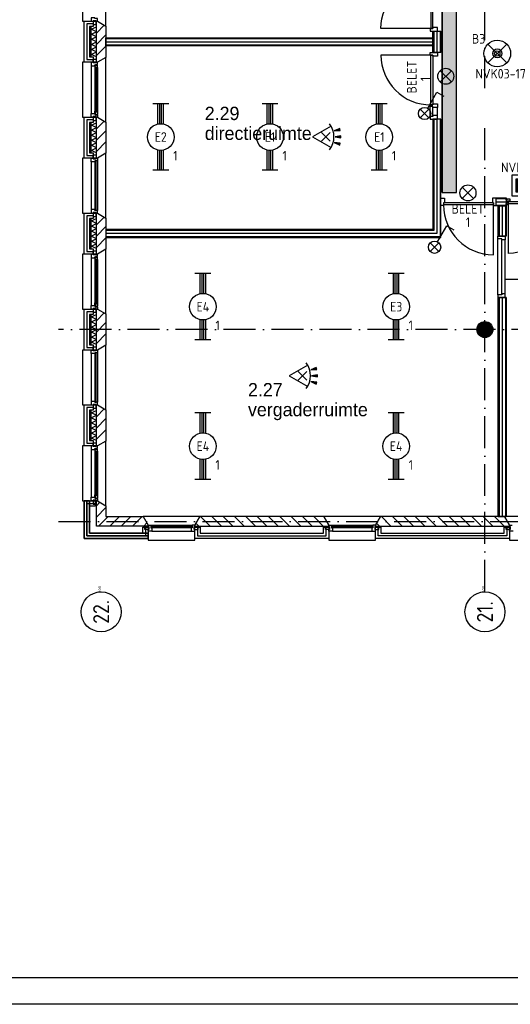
# Model space of a CAD drawing. Header units: millimetres. Extents: x -6587 to 112313, y 244 to 84344.
# Tile 31 of 63: x 66471 to 75675, y 244 to 18722. Entities that reach past the tile are written whole.
import ezdxf
from ezdxf.enums import TextEntityAlignment as Align

# ---------------------------------------------------------------- set-up
doc = ezdxf.new("R2010")
doc.units = ezdxf.units.MM
doc.header["$LTSCALE"] = 100
doc.linetypes.add('DASHDOT', pattern=[9, 6, -1.5, 0, -1.5])
doc.layers.get('0').update_dxf_attribs({"color": 9, "linetype": 'CONTINUOUS'})
for name, color, linetype in [('AL$7----_STRAMIEN', 1, 'DASHDOT'), ('AL21----_BUITENWAND', 4, 'CONTINUOUS'), ('AL21K---_ISOLATIE', 1, 'CONTINUOUS'), ('AL22----_BINNENWAND', 7, 'CONTINUOUS'), ('AL28----_KONSTRUKTIE', 3, 'CONTINUOUS'), ('AL31----_BUITENKOZ', 7, 'CONTINUOUS'), ('AL32----_BINNENKOZ', 7, 'CONTINUOUS'), ('AL32----_DRAAIRICHTING', 1, 'CONTINUOUS'), ('ALL-----_REFLIJNEN', 8, 'CONTINUOUS'), ('ALN-----_BLOCKNAAM', 2, 'CONTINUOUS'), ('ALXA3---_VOLZWART', 14, 'CONTINUOUS'), ('ALXAA---_GEWBETON', 12, 'CONTINUOUS'), ('ALXAB---_PREFABBETON', 1, 'CONTINUOUS'), ('BOUW', 8, 'CONTINUOUS'), ('EB63101-_ATTRIB', 2, 'CONTINUOUS'), ('EB63202-_ATTRIB', 2, 'CONTINUOUS'), ('EB6331--_ATTRIB', 2, 'CONTINUOUS'), ('EB63501-_ATTRIB', 2, 'CONTINUOUS'), ('EL63101-_LICHT-ARM', 3, 'CONTINUOUS'), ('EL63102-_LICHT-SCH', 3, 'CONTINUOUS'), ('EL63202-_NOODVRL-TXT', 3, 'CONTINUOUS'), ('EL6331--_BELET230V', 3, 'CONTINUOUS'), ('EL63501-_NOODVRL-ARM', 3, 'CONTINUOUS'), ('KABELGOOT1', 8, 'CONTINUOUS'), ('LIJN025', 10, 'CONTINUOUS'), ('LIJN050', 90, 'CONTINUOUS'), ('TEKST25', 10, 'CONTINUOUS'), ('TEKST35', 50, 'CONTINUOUS'), ('TEKST50', 90, 'CONTINUOUS')]:
    doc.layers.add(name, color=color, linetype=linetype)
doc.styles.add('1_8', font='iso', dxfattribs={"width": 0.7, "height": 1.8})
doc.styles.add('2_0', font='iso', dxfattribs={"height": 200})
doc.styles.add('BURO-025', font='BUROFONT.shx', dxfattribs={"height": 250})
doc.styles.add('ISO', font='ISO.SHX')
doc.styles.add('ROMAND', font='romand')
doc.styles.get("Standard").update_dxf_attribs({"font": 'iso.shx'})

# ---------------------------------------------------------------- blocks, each defined once
blk = doc.blocks.new('A0-G')
at = {"layer": 'LIJN025'}
blk.add_lwpolyline([(1189, 841), (1189, 0), (0, 0), (0, 841)], close=True, dxfattribs=at)
at = {"layer": 'LIJN050', "const_width": 0.2}
blk.add_lwpolyline([(1184, 836), (25, 836), (25, 5), (1184, 5)], close=True, dxfattribs=at)
at = {"layer": 'TEKST25', "style": 'ROMAND', "width": 2.899115}
blk.add_attdef('STATUS', text='', height=2.5, dxfattribs=at).set_placement((1143, 71.5), (1182, 71.5), align=Align.FIT)
at = {"layer": 'TEKST25', "style": 'ISO'}
for tag, p in [('E', (1144.25, 66)), ('NAAM-E', (1155.75, 66)), ('DATUM-E', (1174, 66)), ('D', (1144.25, 61)), ('NAAM-D', (1155.75, 61)), ('DATUM-D', (1174, 61)), ('C', (1144.25, 56)), ('NAAM-C', (1155.75, 56)), ('DATUM-C', (1174, 56)), ('B', (1144.25, 51)), ('NAAM-B', (1155.75, 51)), ('DATUM-B', (1174, 51)), ('A', (1144.25, 46)), ('NAAM-A', (1155.75, 46)), ('DATUM-A', (1174, 46))]:
    blk.add_attdef(tag, text='', height=2.5, dxfattribs=at).set_placement(p, align=Align.CENTER)
for tag, p in [('DATUM', (1021.75, 36.25)), ('SCHAAL', (1057, 36.25)), ('GETEKEND', (1087.25, 36.25)), ('GECONTOL.', (1122, 36.25)), ('FORMAAT', (1152.25, 28.25))]:
    blk.add_attdef(tag, p, '', height=2.5, dxfattribs=at)
at = {"layer": 'TEKST35', "style": 'ISO'}
for tag, p in [('PROJECT', (1023.5, 72.5)), ('PLAATS', (1023.5, 63.5)), ('INSTALLATIE-REGEL1', (1023.5, 52.5)), ('INSTALLATIE-REGEL2', (1023.5, 43.5))]:
    blk.add_attdef(tag, p, '', height=4, dxfattribs=at)
blk.add_attdef('PROJ.NR.', text='', height=4, dxfattribs=at).set_placement((1170, 23), align=Align.CENTER)
at = {"layer": 'TEKST50', "style": 'ISO'}
blk.add_attdef('FILE-NAAM', text='', height=5, dxfattribs=at).set_placement((1162.5, 7.5), align=Align.CENTER)
blk = doc.blocks.new('EJ3T20')
at = {"color": 0}
for p, q in [((-6.25, -1.5), (-6.25, 1.5)), ((-6.25, 0.52), (-2.44, 0.52)), ((-6.25, 0.17), (-2.49, 0.17)), ((2.44, 0.52), (6.25, 0.52)), ((2.49, 0.17), (6.25, 0.17)), ((6.25, -1.5), (6.25, 1.5)), ((-6.25, -0.17), (-2.49, -0.17)), ((-6.25, -0.52), (-2.44, -0.52)), ((2.44, -0.52), (6.25, -0.52)), ((2.49, -0.17), (6.25, -0.17))]:
    blk.add_line(p, q, dxfattribs=at)
blk.add_circle((0, 0), 2.5, dxfattribs=at)
at = {"color": 6, "style": '1_8'}
for tag, flags, p in [('SCHAK', 8, (3.5, 2.75)), ('A_CODE', 8, (0, 0)), ('GROEP', 8, (-3.5, -2.75)), ('KAST', 9, (3.5, -2.75))]:
    blk.add_attdef(tag, text='', height=1.8, dxfattribs=dict(at, flags=flags)).set_placement(p, align=Align.MIDDLE)
blk = doc.blocks.new('ES652116')
for p, q in [((-0.81, -0.81), (0.81, 0.81)), ((0.81, -0.81), (-0.81, 0.81)), ((1.56, 1.09), (2.62, 1.37)), ((1.7, 0), (2.8, 0)), ((1.56, -1.09), (2.62, -1.37))]:
    blk.add_line(p, q)
blk.add_lwpolyline([(0.96, 2), (-2.5, 0), (0.96, -2)])
for points in [[(2.67, 1.18), (2.57, 1.56), (1.56, 1.09)], [(2.8, -0.2), (2.8, 0.2), (1.7, 0)], [(2.57, -1.56), (2.67, -1.18), (1.56, -1.09)]]:
    blk.add_lwpolyline(points, close=True)
blk.add_arc((-2.5, 0), 4, 322.8192, 37.1808)
at = {"style": '1_8'}
for tag, flags, p in [('SCHAK', 8, (3, 5.5)), ('KAST', 9, (-3, 0.5)), ('M_CODE', 9, (0, 0)), ('DOEL', 9, (-3, -2)), ('GROEP', 9, (-3, -4.5))]:
    blk.add_attdef(tag, text='', height=1.8, dxfattribs=dict(at, flags=flags)).set_placement(p, align=Align.MIDDLE_CENTER)
at = {"style": '1_8', "flags": 8}
blk.add_attdef('CODE', text='', height=1.8, dxfattribs=at).set_placement((0, 0), align=Align.MIDDLE)
blk = doc.blocks.new('ES3G01')
at = {"color": 0}
for p, q in [((-1.77, 1.77), (1.77, -1.77)), ((1.77, 1.77), (-1.77, -1.77))]:
    blk.add_line(p, q, dxfattribs=at)
at = {"color": 6}
blk.add_lwpolyline([(1.77, -1.77), (1.75, -1.75)], dxfattribs=at)
blk.add_circle((0, 0), 2.5)
at = {"color": 0}
for radius in [0.85, 0.5]:
    blk.add_circle((0, 0), radius, dxfattribs=at)
at = {"color": 6, "style": '1_8'}
for tag, flags, p in [('A_CODE', 8, (-3.5, 2.75)), ('SCHAK', 8, (3.5, 2.75)), ('GROEP', 8, (-3.5, -2.75)), ('KAST', 9, (3.5, -2.75))]:
    blk.add_attdef(tag, text='', height=1.8, dxfattribs=dict(at, flags=flags)).set_placement(p, align=Align.MIDDLE)
blk = doc.blocks.new('ES3S1--L')
for p, q in [((-0.81, -0.81), (0.81, 0.81)), ((0.81, -0.81), (-0.81, 0.81))]:
    blk.add_line(p, q)
blk.add_lwpolyline([(0.58, 1), (2.31, 4), (3.61, 3.25)])
blk.add_circle((0, 0), 1.15)
at = {"style": '1_8'}
for tag, flags, p in [('SCHAK', 8, (3, 5.5)), ('KAST', 9, (-3, 0.5)), ('M_CODE', 9, (0, 0)), ('DOEL', 9, (-3, -2)), ('GROEP', 9, (-3, -4.5))]:
    blk.add_attdef(tag, text='', height=1.8, dxfattribs=dict(at, flags=flags)).set_placement(p, align=Align.MIDDLE_CENTER)
blk = doc.blocks.new('ES081001')
for p, q in [((1.06, -1.06), (-1.06, 1.06)), ((-1.06, -1.06), (1.06, 1.06))]:
    blk.add_line(p, q)
blk.add_circle((0, 0), 1.5)
at = {"color": 2, "style": '1_8', "flags": 8}
for tag, p in [('NUMMER', (0, 5.5)), ('CODE', (0, 3))]:
    blk.add_attdef(tag, text='', height=1.8, dxfattribs=at).set_placement(p, align=Align.MIDDLE)
at = {"style": '1_8', "flags": 8}
blk.add_attdef('M_CODE', text='', height=1.8, dxfattribs=at).set_placement((0, 0), align=Align.MIDDLE_CENTER)
blk = doc.blocks.new('ES3N026')
for p, q in [((-1.5, 0.75), (-1, 0.25)), ((0.38, -0.88), (0.38, 0.87)), ((2.25, 1.25), (2.25, -1.25)), ((2.5, 1.25), (2.5, -1.25)), ((2.75, 1.25), (2.75, -1.25)), ((3, 1.25), (3, -1.25))]:
    blk.add_line(p, q)
for points in [[(4.01, 2.01), (4.01, -1.98), (-3.99, -1.98), (-3.99, 2.01)], [(3.25, -1.25), (2, -1.25), (2, 1.25), (3.25, 1.25)], [(0.38, -0.88), (1.12, -0.13), (-0.37, -0.13)]]:
    blk.add_lwpolyline(points, close=True)
for points in [[(-0.75, 1.5), (-2.5, -0.25), (-3.5, -0.25)], [(-1.25, 1), (-2.25, 1), (-2.75, 0.5)], [(-2, 0.25), (-1.25, -0.5), (-1.25, -1.5)]]:
    blk.add_lwpolyline(points)
at = {"color": 2, "style": '1_8', "flags": 8}
blk.add_attdef('NUMMER', text='', height=1.8, dxfattribs=at).set_placement((4, 3.75), align=Align.MIDDLE)
at = {"style": '1_8'}
for tag, flags, p in [('A_CODE', 8, (-3.5, 2.75)), ('SCHAK', 8, (3.5, 2.75)), ('GROEP', 8, (-3.5, -2.75)), ('KAST', 9, (3.5, -2.75))]:
    blk.add_attdef(tag, text='', height=1.8, dxfattribs=dict(at, flags=flags)).set_placement(p, align=Align.MIDDLE_CENTER)
blk = doc.blocks.new('1011')
at = {"layer": 'AL$7----_STRAMIEN', "color": 7, "linetype": 'Continuous'}
blk.add_circle((-750, 0), 750, dxfattribs=at)
at = {"layer": 'AL$7----_STRAMIEN', "color": 3, "linetype": 'Continuous'}
blk.add_attdef('STR-NAAM', text='', height=600, rotation=360, dxfattribs=at).set_placement((-750, 0), align=Align.MIDDLE)
at = {"layer": 'ALN-----_BLOCKNAAM', "linetype": 'Continuous'}
blk.add_text('1011', height=100, dxfattribs=at).set_placement((0, 0))
blk = doc.blocks.new('EH100000')
at = {"linetype": 'ByBlock'}
for p, q in [((1, 0.5), (0, 0.5)), ((1, 0.5, 1), (0, 0.5, 1)), ((0, -0.5, 1), (1, -0.5, 1)), ((1, -0.5), (0, -0.5))]:
    blk.add_line(p, q, dxfattribs=at)
at = {"linetype": 'ByBlock', "invisible_edges": 15}
for points in [[(1, -0.5), (0, -0.5), (0, 0.5), (1, 0.5)], [(0, 0.5), (1, 0.5), (1, 0.5, 1), (0, 0.5, 1)], [(0, -0.5, 1), (1, -0.5, 1), (1, -0.5), (0, -0.5)]]:
    blk.add_3dface(points, dxfattribs=at)
at = {"linetype": 'ByBlock', "style": '2_0', "flags": 8}
blk.add_attdef('FUNCTIE', text='', height=0.5, dxfattribs=at).set_placement((0.5, 0), align=Align.MIDDLE)
at = {"linetype": 'ByBlock', "flags": 9}
blk.add_attdef('SCHOT', text='', height=0.5, dxfattribs=at).set_placement((0.5, 0), align=Align.MIDDLE)
blk = doc.blocks.new('EH100005')
blk.add_lwpolyline([(-1, -0.5), (0, -0.5), (0, 0.5), (-1, 0.5)])
at = {"style": '2_0', "flags": 9}
blk.add_attdef('HULPSTUK', text='', height=0.5, dxfattribs=at).set_placement((0, 0), align=Align.MIDDLE)
blk = doc.blocks.new('A$Cb38f1ce1')
at = {"layer": 'KABELGOOT1'}
h = blk.add_hatch(dxfattribs=at)
h.set_pattern_fill('DOTS', color=256, scale=20, style=0)
h.set_pattern_definition([(0, (-1717.716, 188607.497), (15.875, 31.75), [0, -31.75])])
h.paths.add_polyline_path([(71413, 22444), (71143, 22444), (71143, 8951), (71413, 8951)])
at = {"layer": 'AL$7----_STRAMIEN', "color": 1}
for p, q in [((71948, 10911), (71948, 31817)), ((71948, 1456), (71948, 10285)), ((82045, 6380), (63947, 6380)), ((63947, 2780), (82045, 2780))]:
    blk.add_line(p, q, dxfattribs=at)
at = {"layer": 'AL21----_BUITENWAND', "color": 8}
for p, q in [((64428, 11395), (64428, 12165)), ((64428, 12165), (64597, 12165)), ((64597, 12065), (64528, 12065)), ((64528, 12065), (64528, 11495)), ((64597, 12165), (64597, 12065)), ((64528, 11495), (64597, 11495)), ((64597, 11495), (64597, 11395)), ((64597, 11395), (64428, 11395)), ((64428, 9595), (64428, 10365)), ((64428, 10365), (64597, 10365)), ((64597, 10365), (64597, 10265)), ((64597, 10265), (64528, 10265)), ((64528, 10265), (64528, 9695)), ((64528, 9695), (64597, 9695)), ((64597, 9695), (64597, 9595)), ((64597, 9595), (64428, 9595)), ((64428, 7795), (64428, 8565)), ((64428, 8565), (64597, 8565)), ((64597, 8565), (64597, 8465)), ((64597, 8465), (64528, 8465)), ((64528, 8465), (64528, 7895)), ((64597, 7795), (64428, 7795)), ((64528, 7895), (64597, 7895)), ((64597, 7895), (64597, 7795)), ((64428, 5995), (64428, 6765)), ((64428, 6765), (64597, 6765)), ((64597, 6665), (64528, 6665)), ((64528, 6665), (64528, 6095)), ((64597, 6765), (64597, 6665)), ((64597, 5995), (64428, 5995)), ((64528, 6095), (64597, 6095)), ((64597, 6095), (64597, 5995)), ((64428, 4195), (64428, 4965)), ((64428, 4965), (64597, 4965)), ((64597, 4865), (64528, 4865)), ((64528, 4865), (64528, 4295)), ((64597, 4965), (64597, 4865)), ((64528, 4295), (64597, 4295)), ((64597, 4295), (64597, 4195)), ((64597, 4195), (64428, 4195)), ((64428, 2460), (64428, 3165)), ((64428, 3165), (64638, 3165)), ((64428, 2460), (64428, 3165)), ((64428, 3165), (64528, 3165)), ((64428, 3165), (64428, 2460)), ((64528, 3165), (64428, 3165)), ((64528, 3165), (64528, 2560)), ((64528, 2560), (64528, 3165)), ((64638, 3165), (64638, 3065)), ((64638, 3065), (64528, 3065)), ((64528, 3065), (64528, 2560)), ((65531, 2560), (65531, 2670)), ((65531, 2670), (65631, 2670)), ((65631, 2670), (65631, 2460)), ((66506, 2460), (66506, 2670)), ((66506, 2670), (66606, 2670)), ((66606, 2670), (66606, 2560)), ((68921, 2560), (68921, 2670)), ((68921, 2670), (69021, 2670)), ((69021, 2670), (69021, 2460)), ((69896, 2460), (69896, 2670)), ((69896, 2670), (69996, 2670)), ((69996, 2670), (69996, 2560)), ((72311, 2560), (72311, 2670)), ((72311, 2670), (72411, 2670)), ((72411, 2670), (72411, 2460)), ((65631, 2460), (64428, 2460)), ((65631, 2460), (64428, 2460)), ((64428, 2460), (65631, 2460)), ((64528, 2560), (65531, 2560)), ((64528, 2560), (65631, 2560)), ((65631, 2560), (64528, 2560)), ((65631, 2560), (65631, 2460)), ((65631, 2460), (65631, 2560)), ((69021, 2460), (66506, 2460)), ((66606, 2560), (68921, 2560)), ((72411, 2460), (69896, 2460)), ((69996, 2560), (72311, 2560))]:
    blk.add_line(p, q, dxfattribs=at)
at = {"layer": 'AL21K---_ISOLATIE', "color": 8, "linetype": 'Continuous'}
for p, q in [((64558, 11495), (64558, 12065)), ((64558, 12017), (64658, 12061)), ((64658, 11970), (64558, 12017)), ((64658, 11495), (64658, 12065)), ((64558, 11922), (64658, 11970)), ((64658, 11875), (64558, 11922)), ((64558, 11827), (64658, 11875)), ((64658, 11780), (64558, 11827)), ((64558, 11732), (64658, 11780)), ((64658, 11685), (64558, 11732)), ((64558, 11637), (64658, 11685)), ((64658, 11590), (64558, 11637)), ((64558, 11542), (64658, 11590)), ((64658, 11499), (64558, 11542)), ((64558, 9695), (64558, 10265)), ((64558, 10217), (64658, 10261)), ((64658, 10170), (64558, 10217)), ((64558, 10122), (64658, 10170)), ((64658, 9695), (64658, 10265)), ((64658, 10075), (64558, 10122)), ((64558, 10027), (64658, 10075)), ((64658, 9980), (64558, 10027)), ((64558, 9932), (64658, 9980)), ((64658, 9885), (64558, 9932)), ((64558, 9837), (64658, 9885)), ((64658, 9790), (64558, 9837)), ((64558, 9742), (64658, 9790)), ((64658, 9699), (64558, 9742)), ((64558, 7895), (64558, 8465)), ((64558, 8417), (64658, 8461)), ((64658, 8370), (64558, 8417)), ((64558, 8322), (64658, 8370)), ((64658, 8275), (64558, 8322)), ((64658, 7895), (64658, 8465)), ((64558, 8227), (64658, 8275)), ((64658, 8180), (64558, 8227)), ((64558, 8132), (64658, 8180)), ((64658, 8085), (64558, 8132)), ((64558, 8037), (64658, 8085)), ((64658, 7990), (64558, 8037)), ((64558, 7942), (64658, 7990)), ((64658, 7899), (64558, 7942)), ((64558, 6095), (64558, 6665)), ((64558, 6617), (64658, 6661)), ((64658, 6095), (64658, 6665)), ((64658, 6570), (64558, 6617)), ((64558, 6522), (64658, 6570)), ((64658, 6475), (64558, 6522)), ((64558, 6427), (64658, 6475)), ((64658, 6380), (64558, 6427)), ((64558, 6332), (64658, 6380)), ((64658, 6285), (64558, 6332)), ((64558, 6237), (64658, 6285)), ((64658, 6190), (64558, 6237)), ((64558, 6142), (64658, 6190)), ((64658, 6099), (64558, 6142)), ((64558, 4295), (64558, 4865)), ((64558, 4817), (64658, 4861)), ((64658, 4770), (64558, 4817)), ((64658, 4295), (64658, 4865)), ((64558, 4722), (64658, 4770)), ((64658, 4675), (64558, 4722)), ((64558, 4627), (64658, 4675)), ((64658, 4580), (64558, 4627)), ((64558, 4532), (64658, 4580)), ((64658, 4485), (64558, 4532)), ((64558, 4437), (64658, 4485)), ((64658, 4390), (64558, 4437)), ((64558, 4342), (64658, 4390)), ((64658, 4299), (64558, 4342))]:
    blk.add_line(p, q, dxfattribs=at)
at = {"layer": 'AL22----_BINNENWAND', "color": 8}
for p, q in [((64838, 11855), (70973, 11855)), ((64838, 11705), (64838, 11855)), ((70973, 11580), (70973, 11980)), ((70973, 11980), (71123, 11980)), ((70973, 11855), (70973, 11705)), ((71123, 11980), (71123, 11580)), ((70973, 11705), (64838, 11705)), ((71123, 11580), (70973, 11580)), ((70973, 10329), (70973, 8255)), ((71123, 10329), (70973, 10329)), ((71123, 8105), (71123, 10329)), ((70973, 8255), (64838, 8255)), ((64838, 8255), (64838, 8105)), ((64838, 8105), (71123, 8105)), ((72198, 6982), (72198, 2870)), ((72348, 6982), (72198, 6982)), ((72198, 2870), (72198, 6982)), ((72198, 6982), (72348, 6982)), ((72348, 2870), (72348, 6982)), ((72348, 6982), (72348, 2870)), ((72198, 2870), (72348, 2870)), ((72348, 2870), (72198, 2870))]:
    blk.add_line(p, q, dxfattribs=at)
at = {"layer": 'AL22----_BINNENWAND', "color": 8, "linetype": 'Continuous'}
for p, q in [((64838, 11840), (70973, 11840)), ((70988, 11980), (70988, 11580)), ((71108, 11980), (71108, 11580)), ((64838, 11720), (70973, 11720)), ((70988, 10329), (70988, 8240)), ((71108, 10329), (71108, 8120)), ((70988, 8240), (64838, 8240)), ((71108, 8120), (64838, 8120)), ((72213, 6982), (72213, 2870)), ((72213, 6982), (72213, 2870)), ((72333, 6982), (72333, 2870)), ((72333, 6982), (72333, 2870))]:
    blk.add_line(p, q, dxfattribs=at)
at = {"layer": 'AL28----_KONSTRUKTIE', "color": 8}
for p, q in [((64658, 12165), (64678, 12165)), ((64658, 11395), (64658, 12165)), ((64678, 12165), (64838, 12073)), ((64838, 12073), (64838, 11487)), ((64838, 11487), (64678, 11395)), ((64678, 11395), (64658, 11395)), ((64658, 10365), (64678, 10365)), ((64658, 9595), (64658, 10365)), ((64678, 10365), (64838, 10273)), ((64838, 10273), (64838, 9687)), ((64838, 9687), (64678, 9595)), ((64678, 9595), (64658, 9595)), ((64658, 8565), (64678, 8565)), ((64658, 7795), (64658, 8565)), ((64678, 8565), (64838, 8473)), ((64838, 8473), (64838, 7887)), ((64678, 7795), (64658, 7795)), ((64838, 7887), (64678, 7795)), ((64658, 6765), (64678, 6765)), ((64658, 5995), (64658, 6765)), ((64678, 6765), (64838, 6673)), ((64838, 6673), (64838, 6087)), ((64678, 5995), (64658, 5995)), ((64838, 6087), (64678, 5995)), ((64658, 4965), (64678, 4965)), ((64658, 4195), (64658, 4965)), ((64678, 4965), (64838, 4873)), ((64838, 4873), (64838, 4287)), ((64838, 4287), (64678, 4195)), ((64678, 4195), (64658, 4195)), ((66598, 2870), (66506, 2710)), ((68928, 2870), (66598, 2870)), ((69021, 2710), (68928, 2870)), ((69988, 2870), (69896, 2710)), ((72318, 2870), (69988, 2870)), ((72410, 2710), (72318, 2870)), ((66506, 2710), (66506, 2690)), ((66506, 2690), (69021, 2690)), ((69021, 2690), (69021, 2710)), ((69896, 2710), (69896, 2690)), ((69896, 2690), (72410, 2690)), ((72410, 2690), (72410, 2710))]:
    blk.add_line(p, q, dxfattribs=at)
at = {"layer": 'AL28----_KONSTRUKTIE', "color": 8, "linetype": 'Continuous'}
for p, q in [((64658, 3165), (64678, 3165)), ((64658, 2690), (64658, 3165)), ((64678, 3165), (64838, 3073)), ((64838, 3073), (64838, 2870)), ((64838, 2870), (65538, 2870)), ((65538, 2870), (65631, 2710)), ((65631, 2690), (64658, 2690)), ((65631, 2710), (65631, 2690))]:
    blk.add_line(p, q, dxfattribs=at)
at = {"layer": 'AL28----_KONSTRUKTIE', "color": 8}
blk.add_circle((71948, 6380), 150, dxfattribs=at)
at = {"layer": 'AL31----_BUITENKOZ', "color": 8}
for p, q in [((64678, 7795), (64398, 7795)), ((64398, 7795), (64398, 6765)), ((64597, 7795), (64564, 7795)), ((64564, 7795), (64564, 7728)), ((64597, 7785), (64597, 7856)), ((64597, 7856), (64653, 7856)), ((64597, 7785), (64597, 7795)), ((64653, 7785), (64597, 7785)), ((64653, 7785), (64597, 7785)), ((64653, 7856), (64653, 7785)), ((64678, 7795), (64653, 7795)), ((64653, 7795), (64653, 7785)), ((64838, 7887), (64678, 7795)), ((64678, 7751), (64678, 7795)), ((64838, 6673), (64838, 7887)), ((64564, 7728), (64564, 6832)), ((64564, 7728), (64627, 7728)), ((64627, 7728), (64627, 7745)), ((64627, 7745), (64642, 7745)), ((64642, 7733), (64627, 7733)), ((64627, 7733), (64627, 7728)), ((64627, 7728), (64627, 7681)), ((64627, 7681), (64627, 6879)), ((64627, 7681), (64640, 7679)), ((64640, 7679), (64640, 7696)), ((64640, 7696), (64681, 7696)), ((64642, 7745), (64642, 7751)), ((64642, 7751), (64678, 7751)), ((64642, 7725), (64642, 7733)), ((64647, 7725), (64642, 7725)), ((64676, 7748), (64647, 7748)), ((64647, 7748), (64647, 7725)), ((64678, 7696), (64665, 7696)), ((64665, 7696), (64665, 7679)), ((64665, 7679), (64678, 7679)), ((64676, 7741), (64676, 7748)), ((64681, 7738), (64676, 7741)), ((64678, 7679), (64678, 7696)), ((64681, 7696), (64681, 7738)), ((64681, 7696), (64681, 6864)), ((64627, 6879), (64640, 6881)), ((64627, 6832), (64627, 6879)), ((64640, 6881), (64640, 6864)), ((64640, 6864), (64681, 6864)), ((64665, 6864), (64665, 6881)), ((64665, 6881), (64678, 6881)), ((64678, 6864), (64665, 6864)), ((64678, 6881), (64678, 6864)), ((64681, 6864), (64681, 6822)), ((64398, 6765), (64678, 6765)), ((64564, 6765), (64564, 6832)), ((64564, 6832), (64627, 6832)), ((64597, 6765), (64564, 6765)), ((64653, 6775), (64597, 6775)), ((64597, 6775), (64597, 6765)), ((64653, 6775), (64597, 6775)), ((64597, 6775), (64597, 6704)), ((64597, 6704), (64653, 6704)), ((64627, 6827), (64627, 6832)), ((64627, 6832), (64627, 6815)), ((64642, 6827), (64627, 6827)), ((64627, 6815), (64642, 6815)), ((64647, 6835), (64642, 6835)), ((64642, 6835), (64642, 6827)), ((64642, 6815), (64642, 6809)), ((64642, 6809), (64678, 6809)), ((64647, 6812), (64647, 6835)), ((64676, 6812), (64647, 6812)), ((64653, 6765), (64653, 6775)), ((64653, 6704), (64653, 6775)), ((64678, 6765), (64653, 6765)), ((64681, 6822), (64676, 6819)), ((64676, 6819), (64676, 6812)), ((64678, 6809), (64678, 6765)), ((64678, 6765), (64838, 6673)), ((64678, 5995), (64398, 5995)), ((64398, 5995), (64398, 4965)), ((64564, 5928), (64564, 5032)), ((64597, 5985), (64597, 6056)), ((64597, 6056), (64653, 6056)), ((64653, 5985), (64597, 5985)), ((64653, 6056), (64653, 5985)), ((64838, 6087), (64678, 5995)), ((64678, 5945), (64678, 5015)), ((64838, 4873), (64838, 6087)), ((64398, 4965), (64678, 4965)), ((64653, 4975), (64597, 4975)), ((64597, 4975), (64597, 4904)), ((64597, 4904), (64653, 4904)), ((64653, 4904), (64653, 4975)), ((64678, 4965), (64838, 4873)), ((64597, 4185), (64597, 4256)), ((64597, 4256), (64653, 4256)), ((64653, 4256), (64653, 4185)), ((64838, 4287), (64678, 4195)), ((64838, 3073), (64838, 4287)), ((64678, 4195), (64398, 4195)), ((64398, 4195), (64398, 3165)), ((64597, 4195), (64564, 4195)), ((64564, 4195), (64564, 4128)), ((64564, 4128), (64564, 3232)), ((64564, 4128), (64627, 4128)), ((64597, 4185), (64597, 4195)), ((64653, 4185), (64597, 4185)), ((64653, 4185), (64597, 4185)), ((64627, 4128), (64627, 4145)), ((64627, 4145), (64642, 4145)), ((64642, 4133), (64627, 4133)), ((64627, 4133), (64627, 4128)), ((64627, 4128), (64627, 4081)), ((64627, 4081), (64627, 3279)), ((64627, 4081), (64640, 4079)), ((64640, 4079), (64640, 4096)), ((64640, 4096), (64681, 4096)), ((64642, 4145), (64642, 4151)), ((64642, 4151), (64678, 4151)), ((64642, 4125), (64642, 4133)), ((64647, 4125), (64642, 4125)), ((64676, 4148), (64647, 4148)), ((64647, 4148), (64647, 4125)), ((64678, 4195), (64653, 4195)), ((64653, 4195), (64653, 4185)), ((64678, 4096), (64665, 4096)), ((64665, 4096), (64665, 4079)), ((64665, 4079), (64678, 4079)), ((64676, 4141), (64676, 4148)), ((64681, 4138), (64676, 4141)), ((64678, 4151), (64678, 4195)), ((64678, 4079), (64678, 4096)), ((64681, 4096), (64681, 4138)), ((64681, 4096), (64681, 3264)), ((64398, 3165), (64678, 3165)), ((64564, 3165), (64564, 3232)), ((64564, 3232), (64627, 3232)), ((64597, 3165), (64564, 3165)), ((64653, 3175), (64597, 3175)), ((64597, 3175), (64597, 3165)), ((64653, 3175), (64597, 3175)), ((64597, 3175), (64597, 3104)), ((64627, 3279), (64640, 3281)), ((64627, 3232), (64627, 3279)), ((64627, 3227), (64627, 3232)), ((64627, 3232), (64627, 3215)), ((64642, 3227), (64627, 3227)), ((64627, 3215), (64642, 3215)), ((64640, 3281), (64640, 3264)), ((64640, 3264), (64681, 3264)), ((64647, 3235), (64642, 3235)), ((64642, 3235), (64642, 3227)), ((64642, 3215), (64642, 3209)), ((64642, 3209), (64678, 3209)), ((64647, 3212), (64647, 3235)), ((64676, 3212), (64647, 3212)), ((64653, 3165), (64653, 3175)), ((64653, 3104), (64653, 3175)), ((64678, 3165), (64653, 3165)), ((64665, 3264), (64665, 3281)), ((64665, 3281), (64678, 3281)), ((64678, 3264), (64665, 3264)), ((64681, 3222), (64676, 3219)), ((64676, 3219), (64676, 3212)), ((64678, 3281), (64678, 3264)), ((64678, 3209), (64678, 3165)), ((64678, 3165), (64838, 3073)), ((64681, 3264), (64681, 3222)), ((64597, 3104), (64653, 3104)), ((66598, 2870), (65538, 2870)), ((65538, 2870), (65631, 2710)), ((66506, 2710), (66598, 2870)), ((69988, 2870), (68928, 2870)), ((68928, 2870), (69021, 2710)), ((69896, 2710), (69988, 2870)), ((73378, 2870), (72318, 2870)), ((72318, 2870), (72410, 2710)), ((65570, 2629), (65570, 2685)), ((65570, 2685), (65641, 2685)), ((65641, 2629), (65570, 2629)), ((65631, 2710), (65631, 2430)), ((65641, 2685), (65641, 2629)), ((65681, 2710), (66456, 2710)), ((65698, 2596), (66439, 2596)), ((66496, 2685), (66496, 2629)), ((66567, 2685), (66496, 2685)), ((66496, 2629), (66567, 2629)), ((66506, 2430), (66506, 2710)), ((66567, 2629), (66567, 2685)), ((68960, 2629), (68960, 2685)), ((68960, 2685), (69031, 2685)), ((69031, 2629), (68960, 2629)), ((69021, 2710), (69021, 2430)), ((69031, 2685), (69031, 2629)), ((69071, 2710), (69846, 2710)), ((69088, 2596), (69829, 2596)), ((69886, 2685), (69886, 2629)), ((69957, 2685), (69886, 2685)), ((69886, 2629), (69957, 2629)), ((69896, 2430), (69896, 2710)), ((69957, 2629), (69957, 2685)), ((72349, 2629), (72349, 2685)), ((72349, 2685), (72420, 2685)), ((72420, 2629), (72349, 2629)), ((72410, 2710), (72410, 2430)), ((72420, 2685), (72420, 2629)), ((65631, 2430), (66506, 2430)), ((69021, 2430), (69896, 2430)), ((72410, 2430), (73285, 2430))]:
    blk.add_line(p, q, dxfattribs=at)
at = {"layer": 'AL31----_BUITENKOZ', "color": 8, "linetype": 'Continuous'}
for p, q in [((64663, 7694), (64642, 7694)), ((64642, 7694), (64642, 6866)), ((64663, 6866), (64663, 7694)), ((64642, 6866), (64663, 6866)), ((64564, 5928), (64564, 5995)), ((64564, 5995), (64597, 5995)), ((64627, 5928), (64564, 5928)), ((64564, 5928), (64564, 5928)), ((64564, 5928), (64564, 5928)), ((64564, 5928), (64564, 5928)), ((64564, 5928), (64564, 5928)), ((64597, 5995), (64597, 5985)), ((64597, 5985), (64653, 5985)), ((64678, 5945), (64627, 5945)), ((64627, 5945), (64627, 5928)), ((64652, 5940), (64631, 5940)), ((64631, 5940), (64631, 5020)), ((64652, 5020), (64652, 5940)), ((64653, 5985), (64653, 5995)), ((64653, 5995), (64653, 5995)), ((64653, 5995), (64678, 5995)), ((64678, 5995), (64678, 5945)), ((64678, 5945), (64678, 5945)), ((64627, 5032), (64564, 5032)), ((64564, 5032), (64564, 5032)), ((64564, 5032), (64564, 5032)), ((64564, 5032), (64564, 5032)), ((64564, 5032), (64564, 5032)), ((64564, 5032), (64564, 4965)), ((64627, 5015), (64627, 5032)), ((64678, 5015), (64627, 5015)), ((64631, 5020), (64652, 5020)), ((64678, 5015), (64678, 5015)), ((64678, 4965), (64678, 5015)), ((64564, 4965), (64597, 4965)), ((64597, 4965), (64597, 4975)), ((64597, 4975), (64653, 4975)), ((64653, 4975), (64653, 4965)), ((64653, 4965), (64653, 4965)), ((64653, 4965), (64678, 4965)), ((64663, 4094), (64642, 4094)), ((64642, 4094), (64642, 3266)), ((64663, 3266), (64663, 4094)), ((64642, 3266), (64663, 3266)), ((65631, 2685), (65631, 2710)), ((65631, 2710), (65681, 2710)), ((65641, 2685), (65631, 2685)), ((65631, 2685), (65631, 2685)), ((65631, 2596), (65631, 2629)), ((65631, 2629), (65641, 2629)), ((65698, 2596), (65631, 2596)), ((65641, 2629), (65641, 2685)), ((65681, 2710), (65681, 2710)), ((65681, 2710), (65681, 2659)), ((65681, 2659), (65698, 2659)), ((65686, 2684), (65686, 2663)), ((66451, 2684), (65686, 2684)), ((65686, 2663), (66451, 2663)), ((65698, 2659), (65698, 2596)), ((65698, 2596), (65698, 2596)), ((65698, 2596), (65698, 2596)), ((65698, 2596), (65698, 2596)), ((65698, 2596), (65698, 2596)), ((66456, 2659), (66439, 2659)), ((66439, 2659), (66439, 2596)), ((66439, 2596), (66439, 2596)), ((66439, 2596), (66439, 2596)), ((66439, 2596), (66439, 2596)), ((66439, 2596), (66439, 2596)), ((66439, 2596), (66506, 2596)), ((66451, 2663), (66451, 2684)), ((66456, 2710), (66456, 2710)), ((66456, 2710), (66456, 2659)), ((66506, 2710), (66456, 2710)), ((66496, 2629), (66496, 2685)), ((66496, 2685), (66506, 2685)), ((66506, 2629), (66496, 2629)), ((66506, 2685), (66506, 2710)), ((66506, 2685), (66506, 2685)), ((66506, 2596), (66506, 2629)), ((69021, 2685), (69021, 2710)), ((69021, 2710), (69071, 2710)), ((69031, 2685), (69021, 2685)), ((69021, 2685), (69021, 2685)), ((69021, 2596), (69021, 2629)), ((69021, 2629), (69031, 2629)), ((69088, 2596), (69021, 2596)), ((69031, 2629), (69031, 2685)), ((69071, 2710), (69071, 2710)), ((69071, 2710), (69071, 2659)), ((69071, 2659), (69088, 2659)), ((69076, 2684), (69076, 2663)), ((69841, 2684), (69076, 2684)), ((69076, 2663), (69841, 2663)), ((69088, 2659), (69088, 2596)), ((69088, 2596), (69088, 2596)), ((69088, 2596), (69088, 2596)), ((69088, 2596), (69088, 2596)), ((69088, 2596), (69088, 2596)), ((69846, 2659), (69829, 2659)), ((69829, 2659), (69829, 2596)), ((69829, 2596), (69829, 2596)), ((69829, 2596), (69829, 2596)), ((69829, 2596), (69829, 2596)), ((69829, 2596), (69829, 2596)), ((69829, 2596), (69896, 2596)), ((69841, 2663), (69841, 2684)), ((69846, 2710), (69846, 2710)), ((69846, 2710), (69846, 2659)), ((69896, 2710), (69846, 2710)), ((69886, 2629), (69886, 2685)), ((69886, 2685), (69896, 2685)), ((69896, 2629), (69886, 2629)), ((69896, 2685), (69896, 2710)), ((69896, 2685), (69896, 2685)), ((69896, 2596), (69896, 2629)), ((72410, 2685), (72410, 2710)), ((72410, 2710), (72460, 2710)), ((72420, 2685), (72410, 2685)), ((72410, 2685), (72410, 2685)), ((72410, 2596), (72410, 2629)), ((72410, 2629), (72420, 2629)), ((72477, 2596), (72410, 2596)), ((72420, 2629), (72420, 2685))]:
    blk.add_line(p, q, dxfattribs=at)
at = {"layer": 'AL31----_BUITENKOZ', "color": 8}
for points in [[(64678, 12165), (64838, 12073), (64838, 13287), (64678, 13195), (64398, 13195), (64398, 12165)], [(64653, 12175), (64597, 12175), (64597, 12104), (64653, 12104)], [(64678, 10365), (64838, 10273), (64838, 11487), (64678, 11395), (64398, 11395), (64398, 10365)], [(64678, 11395), (64653, 11395), (64653, 11385), (64597, 11385), (64597, 11395), (64564, 11395), (64564, 11328), (64627, 11328), (64627, 11345), (64642, 11345), (64642, 11351), (64678, 11351)], [(64653, 11385), (64597, 11385), (64597, 11456), (64653, 11456)], [(64681, 11338), (64676, 11341), (64676, 11348), (64647, 11348), (64647, 11325), (64642, 11325), (64642, 11333), (64627, 11333), (64627, 11328), (64627, 11281), (64640, 11279), (64640, 11296), (64681, 11296)], [(64678, 11296), (64665, 11296), (64665, 11279), (64678, 11279)], [(64678, 10365), (64653, 10365), (64653, 10375), (64597, 10375), (64597, 10365), (64564, 10365), (64564, 10432), (64627, 10432), (64627, 10415), (64642, 10415), (64642, 10409), (64678, 10409)], [(64653, 10375), (64597, 10375), (64597, 10304), (64653, 10304)], [(64681, 10422), (64676, 10419), (64676, 10412), (64647, 10412), (64647, 10435), (64642, 10435), (64642, 10427), (64627, 10427), (64627, 10432), (64627, 10479), (64640, 10481), (64640, 10464), (64681, 10464)], [(64678, 10464), (64665, 10464), (64665, 10481), (64678, 10481)], [(64678, 8565), (64838, 8473), (64838, 9687), (64678, 9595), (64398, 9595), (64398, 8565)], [(64653, 9585), (64597, 9585), (64597, 9656), (64653, 9656)], [(64653, 8575), (64597, 8575), (64597, 8504), (64653, 8504)]]:
    blk.add_lwpolyline(points, close=True, dxfattribs=at)
at = {"layer": 'AL31----_BUITENKOZ', "color": 8, "linetype": 'Continuous'}
for points in [[(64678, 12215), (64678, 12215), (64627, 12215), (64627, 12232), (64564, 12232), (64564, 12232), (64564, 12232), (64564, 12232), (64564, 12232), (64564, 12165), (64597, 12165), (64597, 12175), (64653, 12175), (64653, 12165), (64653, 12165), (64678, 12165)], [(64663, 11294), (64642, 11294), (64642, 10466), (64663, 10466)], [(64678, 9545), (64678, 9545), (64627, 9545), (64627, 9528), (64564, 9528), (64564, 9528), (64564, 9528), (64564, 9528), (64564, 9528), (64564, 9595), (64597, 9595), (64597, 9585), (64653, 9585), (64653, 9595), (64653, 9595), (64678, 9595)], [(64652, 9540), (64631, 9540), (64631, 8620), (64652, 8620)], [(64678, 8615), (64678, 8615), (64627, 8615), (64627, 8632), (64564, 8632), (64564, 8632), (64564, 8632), (64564, 8632), (64564, 8632), (64564, 8565), (64597, 8565), (64597, 8575), (64653, 8575), (64653, 8565), (64653, 8565), (64678, 8565)]]:
    blk.add_lwpolyline(points, close=True, dxfattribs=at)
at = {"layer": 'AL31----_BUITENKOZ', "color": 8}
for points in [[(64564, 11328), (64564, 10432)], [(64627, 11281), (64627, 10479)], [(64681, 11296), (64681, 10464)], [(64564, 9528), (64564, 8632)], [(64678, 9545), (64678, 8615)]]:
    blk.add_lwpolyline(points, dxfattribs=at)
at = {"layer": 'AL32----_BINNENKOZ', "color": 8}
for p, q in [((71123, 8707), (71123, 8846)), ((71123, 8846), (71190, 8846)), ((71173, 8707), (71123, 8707)), ((72107, 8758), (71173, 8758)), ((71190, 8758), (71173, 8758)), ((71173, 8758), (71173, 8707)), ((72107, 8718), (71173, 8718)), ((71190, 8846), (71190, 8758)), ((72191, 7032), (72191, 8082)), ((72267, 7049), (72267, 8065)), ((72330, 7049), (72330, 8065)), ((75499, 7320), (72330, 7320)), ((72267, 7032), (72191, 7032)), ((72191, 7032), (72191, 6982)), ((72330, 7049), (72267, 7049)), ((72267, 7049), (72267, 7032)), ((72330, 6982), (72330, 7049)), ((72191, 6982), (72330, 6982))]:
    blk.add_line(p, q, dxfattribs=at)
for points in [[(70972, 12964), (70932, 12964), (70932, 12030), (70972, 12030)], [(70972, 12047), (70972, 12030), (70921, 12030), (70921, 11980), (71060, 11980), (71060, 12047)], [(70972, 11513), (70972, 11530), (70921, 11530), (70921, 11580), (71060, 11580), (71060, 11513)], [(70972, 10596), (70932, 10596), (70932, 11530), (70972, 11530)], [(70972, 10396), (70972, 10379), (70921, 10379), (70921, 10329), (71060, 10329), (71060, 10396)]]:
    blk.add_lwpolyline(points, close=True, dxfattribs=at)
for points in [[(70921, 10563), (70921, 10596), (70972, 10596), (70972, 10613), (71060, 10613), (71060, 10546), (70972, 10546), (70972, 10563), (70921, 10563), (70921, 10596)], [(70921, 10379), (70921, 10563)], [(70972, 10396), (70972, 10546)], [(71060, 10396), (71060, 10546)]]:
    blk.add_lwpolyline(points, dxfattribs=at)
at = {"layer": 'AL32----_DRAAIRICHTING', "color": 8}
for points in [[(70932, 12030), (69998, 12030, -0.414214), (70932, 12964, -0.414214)], [(70932, 11530), (69998, 11530, 0.414214), (70932, 10596, 0.414214)]]:
    blk.add_lwpolyline(points, format="xyb", dxfattribs=at)
blk.add_arc((72107, 8718), 934, 180, 270, dxfattribs=at)
at = {"layer": 'ALL-----_REFLIJNEN', "color": 8, "linetype": 'Continuous'}
for p, q in [((64597, 12115), (64478, 12115)), ((64478, 12115), (64478, 11445)), ((71048, 11980), (71048, 11580)), ((64838, 11780), (70973, 11780)), ((64478, 11445), (64597, 11445)), ((64597, 10315), (64478, 10315)), ((64478, 10315), (64478, 9645)), ((71048, 10329), (71048, 8180)), ((64478, 9645), (64597, 9645)), ((72157, 8846), (72090, 8846)), ((72090, 8846), (72090, 8758)), ((72090, 8758), (72107, 8758)), ((72107, 8758), (72107, 8707)), ((72107, 7784), (72107, 8718)), ((72107, 8707), (72157, 8707)), ((72157, 8852), (72347, 8852)), ((72157, 8702), (72157, 8852)), ((72157, 8707), (72157, 8846)), ((72157, 8837), (72347, 8837)), ((72157, 8777), (72347, 8777)), ((72157, 8717), (72347, 8717)), ((72347, 8702), (72157, 8702)), ((72198, 8132), (72198, 8702)), ((72198, 8702), (72348, 8702)), ((72213, 8702), (72213, 8132)), ((72273, 8702), (72273, 8132)), ((72333, 8702), (72333, 8132)), ((72347, 8852), (72347, 8702)), ((72347, 8811), (72347, 8834)), ((72347, 8834), (72414, 8834)), ((72364, 8811), (72347, 8811)), ((72347, 8720), (72347, 8744)), ((72347, 8744), (72364, 8744)), ((72387, 8720), (72347, 8720)), ((72348, 8702), (72348, 8132)), ((72364, 8744), (72364, 8811)), ((72414, 8787), (72387, 8787)), ((72387, 8787), (72387, 8720)), ((72389, 8740), (72389, 8781)), ((72389, 8781), (73319, 8781)), ((73319, 8740), (72389, 8740)), ((72414, 8834), (72414, 8787)), ((64597, 8515), (64478, 8515)), ((64478, 8515), (64478, 7845)), ((71048, 8180), (64838, 8180)), ((72191, 8132), (72330, 8132)), ((72191, 8082), (72191, 8132)), ((72348, 8132), (72198, 8132)), ((72330, 8132), (72330, 8065)), ((72267, 8082), (72191, 8082)), ((72267, 8065), (72267, 8082)), ((72330, 8065), (72267, 8065)), ((64478, 7845), (64597, 7845)), ((72273, 6982), (72273, 2870)), ((64597, 6715), (64478, 6715)), ((64478, 6715), (64478, 6045)), ((64478, 6045), (64597, 6045)), ((64597, 4915), (64478, 4915)), ((64478, 4915), (64478, 4245)), ((64478, 4245), (64597, 4245)), ((64478, 2510), (64478, 3165)), ((64478, 3165), (64478, 2510)), ((64478, 2510), (64478, 3115)), ((64478, 3115), (64638, 3115)), ((65581, 2670), (65581, 2510)), ((66556, 2670), (66556, 2510)), ((68971, 2510), (68971, 2670)), ((69946, 2510), (69946, 2670)), ((72361, 2670), (72361, 2510)), ((65581, 2510), (64478, 2510)), ((65631, 2510), (64478, 2510)), ((64478, 2510), (65631, 2510)), ((66556, 2510), (68971, 2510)), ((72361, 2510), (69946, 2510))]:
    blk.add_line(p, q, dxfattribs=at)
blk.add_lwpolyline([(73319, 8740, -0.408724), (72389, 7810), (72389, 8740)], format="xyb", dxfattribs=at)
at = {"layer": 'ALXA3---_VOLZWART', "color": 8}
for p, q in [((64597, 12115), (64478, 12115)), ((64478, 12115), (64478, 11445)), ((64478, 11445), (64597, 11445)), ((64597, 10315), (64478, 10315)), ((64478, 10315), (64478, 9645)), ((64478, 9645), (64597, 9645)), ((64597, 8515), (64478, 8515)), ((64478, 8515), (64478, 7845)), ((64478, 7845), (64597, 7845)), ((64597, 6715), (64478, 6715)), ((64478, 6715), (64478, 6045)), ((64478, 6045), (64597, 6045)), ((64597, 4915), (64478, 4915)), ((64478, 4915), (64478, 4245)), ((64478, 4245), (64597, 4245)), ((64478, 2510), (64478, 3165)), ((64478, 3165), (64478, 2510)), ((64478, 2510), (64478, 3115)), ((64478, 3115), (64638, 3115)), ((65581, 2670), (65581, 2510)), ((66556, 2670), (66556, 2510)), ((68971, 2510), (68971, 2670)), ((69946, 2510), (69946, 2670)), ((72361, 2670), (72361, 2510)), ((65581, 2510), (64478, 2510)), ((65631, 2510), (64478, 2510)), ((64478, 2510), (65631, 2510)), ((66556, 2510), (68971, 2510)), ((72361, 2510), (69946, 2510))]:
    blk.add_line(p, q, dxfattribs=at)
at = {"layer": 'ALXAA---_GEWBETON', "color": 8}
for p, q in [((71828, 6290), (71828, 6470)), ((71848, 6268), (71848, 6492)), ((71868, 6253), (71868, 6507)), ((71888, 6243), (71888, 6517)), ((71908, 6235), (71908, 6525)), ((71928, 6231), (71928, 6529)), ((71948, 6230), (71948, 6530)), ((71968, 6231), (71968, 6529)), ((71988, 6235), (71988, 6525)), ((72008, 6243), (72008, 6517)), ((72028, 6253), (72028, 6507)), ((72048, 6268), (72048, 6492)), ((72068, 6290), (72068, 6470)), ((71808, 6326), (71808, 6434)), ((72088, 6326), (72088, 6434))]:
    blk.add_line(p, q, dxfattribs=at)
at = {"layer": 'ALXAB---_PREFABBETON', "color": 8}
for p, q in [((64658, 12156), (64667, 12165)), ((64658, 11944), (64805, 12091)), ((64658, 11732), (64838, 11912)), ((64658, 11520), (64838, 11700)), ((64658, 10356), (64667, 10365)), ((64658, 10144), (64805, 10291)), ((64658, 9932), (64838, 10112)), ((64658, 9720), (64838, 9900)), ((64658, 8556), (64667, 8565)), ((64658, 8344), (64805, 8491)), ((64658, 8132), (64838, 8312)), ((64658, 7920), (64838, 8100)), ((64658, 6756), (64667, 6765)), ((64658, 6544), (64805, 6691)), ((64658, 6332), (64838, 6512)), ((64658, 6120), (64838, 6300)), ((64658, 4956), (64667, 4965)), ((64658, 4744), (64805, 4891)), ((64658, 4532), (64838, 4712)), ((64658, 4320), (64838, 4500)), ((64724, 3138), (64658, 3072)), ((64838, 3040), (64658, 2860)), ((64880, 2870), (64700, 2690)), ((65092, 2870), (64912, 2690)), ((65304, 2870), (65124, 2690)), ((65516, 2870), (65336, 2690)), ((66615, 2870), (66795, 2690)), ((66827, 2870), (67007, 2690)), ((67039, 2870), (67219, 2690)), ((67251, 2870), (67431, 2690)), ((67464, 2870), (67644, 2690)), ((67676, 2870), (67856, 2690)), ((67888, 2870), (68068, 2690)), ((68100, 2870), (68280, 2690)), ((68312, 2870), (68492, 2690)), ((68524, 2870), (68704, 2690)), ((68736, 2870), (68916, 2690)), ((70005, 2870), (70185, 2690)), ((70217, 2870), (70397, 2690)), ((70429, 2870), (70609, 2690)), ((70641, 2870), (70821, 2690)), ((70854, 2870), (71034, 2690)), ((71066, 2870), (71246, 2690)), ((71278, 2870), (71458, 2690)), ((71490, 2870), (71670, 2690)), ((71702, 2870), (71882, 2690)), ((71914, 2870), (72094, 2690)), ((72126, 2870), (72306, 2690)), ((65608, 2750), (65548, 2690)), ((66527, 2746), (66583, 2690)), ((69917, 2746), (69973, 2690))]:
    blk.add_line(p, q, dxfattribs=at)
at = {"layer": 'AL$7----_STRAMIEN', "xscale": 0.5, "yscale": 0.5, "zscale": 0.5, "rotation": 90}
for p, values in [((64748, 1456), {'STR-NAAM': '22.'}), ((71948, 1456), {'STR-NAAM': '21.'})]:
    blk.add_blockref('1011', p, dxfattribs=at).add_auto_attribs(values)
at = {"layer": 'KABELGOOT1', "yscale": 270, "zscale": 60, "rotation": 270}
for name, p, xscale in [('EH100000', (71278, 22099, 3650), 13147.99999999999), ('EH100005', (71279, 8951, 3650), 60)]:
    blk.add_blockref(name, p, dxfattribs=dict(at, xscale=xscale))
at = {"layer": 'BOUW', "style": 'BURO-025'}
for s, p in [('2.29', (66692, 10311)), ('directieruimte', (66692, 9938)), ('2.27', (67503, 5126)), ('vergaderruimte', (67503, 4753))]:
    blk.add_text(s, height=250, dxfattribs=at).set_placement(p)

msp = doc.modelspace()

# ---------------------------------------------------------------- block references
at = {"xscale": 100, "yscale": 100, "zscale": 100}
msp.add_blockref('A0-G', (-6587, 244), dxfattribs=at)
at = {"layer": 'EL63101-_LICHT-ARM'}
ref = msp.add_blockref('EJ3T20', (69117, 16520, 3500), dxfattribs=dict(at, xscale=100, yscale=100, zscale=100, rotation=90))
ref.add_attrib('A_CODE', 'E2', dxfattribs={"layer": 'EB63101-_ATTRIB', "color": 1, "height": 180, "style": '1_8', "flags": 8}).set_placement((69117, 16520, 3500), align=Align.MIDDLE)
ref.add_attrib('GROEP', '1', dxfattribs={"layer": 'EB63101-_ATTRIB', "color": 1, "height": 180, "style": '1_8', "flags": 8}).set_placement((69392, 16170, 3500), align=Align.MIDDLE)
ref = msp.add_blockref('EJ3T20', (71167, 16520, 3500), dxfattribs=dict(at, xscale=100, yscale=100, zscale=100, rotation=90))
ref.add_attrib('A_CODE', 'E1', dxfattribs={"layer": 'EB63101-_ATTRIB', "color": 1, "height": 180, "style": '1_8', "flags": 8}).set_placement((71167, 16520, 3500), align=Align.MIDDLE)
ref.add_attrib('GROEP', '1', dxfattribs={"layer": 'EB63101-_ATTRIB', "color": 1, "height": 180, "style": '1_8', "flags": 8}).set_placement((71442, 16170, 3500), align=Align.MIDDLE)
ref = msp.add_blockref('EJ3T20', (73217, 16520, 3500), dxfattribs=dict(at, xscale=100, yscale=100, zscale=100, rotation=90))
ref.add_attrib('A_CODE', 'E1', dxfattribs={"layer": 'EB63101-_ATTRIB', "color": 1, "height": 180, "style": '1_8', "flags": 8}).set_placement((73217, 16520, 3500), align=Align.MIDDLE)
ref.add_attrib('GROEP', '1', dxfattribs={"layer": 'EB63101-_ATTRIB', "color": 1, "height": 180, "style": '1_8', "flags": 8}).set_placement((73492, 16170, 3500), align=Align.MIDDLE)
ref = msp.add_blockref('EJ3T20', (69909, 13336, 3500), dxfattribs=dict(at, xscale=100, yscale=100, zscale=100, rotation=90))
ref.add_attrib('A_CODE', 'E4', dxfattribs={"layer": 'EB63101-_ATTRIB', "color": 1, "height": 180, "style": '1_8', "flags": 8}).set_placement((69909, 13336, 3500), align=Align.MIDDLE)
ref.add_attrib('GROEP', '1', dxfattribs={"layer": 'EB63101-_ATTRIB', "color": 1, "height": 180, "style": '1_8', "flags": 8}).set_placement((70184, 12986, 3500), align=Align.MIDDLE)
ref = msp.add_blockref('EJ3T20', (73534, 13336, 3500), dxfattribs=dict(at, xscale=100, yscale=100, zscale=100, rotation=90))
ref.add_attrib('A_CODE', 'E3', dxfattribs={"layer": 'EB63101-_ATTRIB', "color": 1, "height": 180, "style": '1_8', "flags": 8}).set_placement((73534, 13336, 3500), align=Align.MIDDLE)
ref.add_attrib('GROEP', '1', dxfattribs={"layer": 'EB63101-_ATTRIB', "color": 1, "height": 180, "style": '1_8', "flags": 8}).set_placement((73809, 12986, 3500), align=Align.MIDDLE)
ref = msp.add_blockref('EJ3T20', (69909, 10717, 3500), dxfattribs=dict(at, xscale=100, yscale=100, zscale=100, rotation=90))
ref.add_attrib('A_CODE', 'E4', dxfattribs={"layer": 'EB63101-_ATTRIB', "color": 1, "height": 180, "style": '1_8', "flags": 8}).set_placement((69909, 10717, 3500), align=Align.MIDDLE)
ref.add_attrib('GROEP', '1', dxfattribs={"layer": 'EB63101-_ATTRIB', "color": 1, "height": 180, "style": '1_8', "flags": 8}).set_placement((70184, 10367, 3500), align=Align.MIDDLE)
ref = msp.add_blockref('EJ3T20', (73534, 10717, 3500), dxfattribs=dict(at, xscale=100, yscale=100, zscale=100, rotation=90))
ref.add_attrib('A_CODE', 'E4', dxfattribs={"layer": 'EB63101-_ATTRIB', "color": 1, "height": 180, "style": '1_8', "flags": 8}).set_placement((73534, 10717, 3500), align=Align.MIDDLE)
ref.add_attrib('GROEP', '1', dxfattribs={"layer": 'EB63101-_ATTRIB', "color": 1, "height": 180, "style": '1_8', "flags": 8}).set_placement((73809, 10367, 3500), align=Align.MIDDLE)
at = {"layer": 'EL63102-_LICHT-SCH', "xscale": 100, "yscale": 100, "zscale": 100}
for name, p, rotation in [('ES3S1--L', (74068, 16961), 359.9999999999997), ('ES652116', (72217, 16524), 8.936358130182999e-11), ('ES3S1--L', (74254, 14451), 359.9999999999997), ('ES652116', (71778, 12040, 3000), 8.936358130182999e-11)]:
    msp.add_blockref(name, p, dxfattribs=dict(at, rotation=rotation))
at = {"layer": 'EL63202-_NOODVRL-TXT'}
ref = msp.add_blockref('ES3N026', (76113, 15610), dxfattribs=dict(at, xscale=100, yscale=100, zscale=100, rotation=180))
ref.add_attrib('A_CODE', 'Z1', dxfattribs={"layer": 'EB63202-_ATTRIB', "color": 1, "height": 180, "style": '1_8', "flags": 8}).set_placement((76710, 15528), align=Align.MIDDLE_CENTER)
ref.add_attrib('GROEP', 'NVK03-14', dxfattribs={"layer": 'EB63202-_ATTRIB', "color": 1, "height": 180, "style": '1_8', "flags": 8}).set_placement((75980, 15949), align=Align.MIDDLE_CENTER)
at = {"layer": 'EL6331--_BELET230V'}
ref = msp.add_blockref('ES081001', (74464, 17659), dxfattribs=dict(at, xscale=100, yscale=100, zscale=100, rotation=90))
ref.add_attrib('CODE', 'BELET', dxfattribs={"layer": 'EB6331--_ATTRIB', "color": 1, "height": 180, "rotation": 90, "style": '1_8', "flags": 8}).set_placement((73826, 17645), align=Align.MIDDLE)
ref.add_attrib('NUMMER', '1', dxfattribs={"layer": 'EB6331--_ATTRIB', "color": 1, "height": 180, "rotation": 90, "style": '1_8', "flags": 8}).set_placement((74082, 17610), align=Align.MIDDLE)
ref = msp.add_blockref('ES081001', (74881, 15471), dxfattribs=dict(at, xscale=100, yscale=100, zscale=100, rotation=180))
ref.add_attrib('CODE', 'BELET', dxfattribs={"layer": 'EB6331--_ATTRIB', "color": 1, "height": 180, "style": '1_8', "flags": 8}).set_placement((74881, 15171), align=Align.MIDDLE)
ref.add_attrib('NUMMER', '1', dxfattribs={"layer": 'EB6331--_ATTRIB', "color": 1, "height": 180, "style": '1_8', "flags": 8}).set_placement((74881, 14921), align=Align.MIDDLE)
at = {"layer": 'EL63501-_NOODVRL-ARM'}
ref = msp.add_blockref('ES3G01', (75431, 18088), dxfattribs=dict(at, xscale=100, yscale=100, zscale=100))
ref.add_attrib('A_CODE', 'B3', dxfattribs={"layer": 'EB63501-_ATTRIB', "color": 1, "height": 180, "style": '1_8', "flags": 8}).set_placement((75081, 18363), align=Align.MIDDLE)
ref.add_attrib('GROEP', 'NVK03-17', dxfattribs={"layer": 'EB63501-_ATTRIB', "color": 1, "height": 180, "style": '1_8', "flags": 8}).set_placement((75494, 17708), align=Align.MIDDLE)
at = {"layer": 'LIJN025'}
msp.add_blockref('A$Cb38f1ce1', (3251, 6527), dxfattribs=at)

doc.saveas('drawing.dxf')
